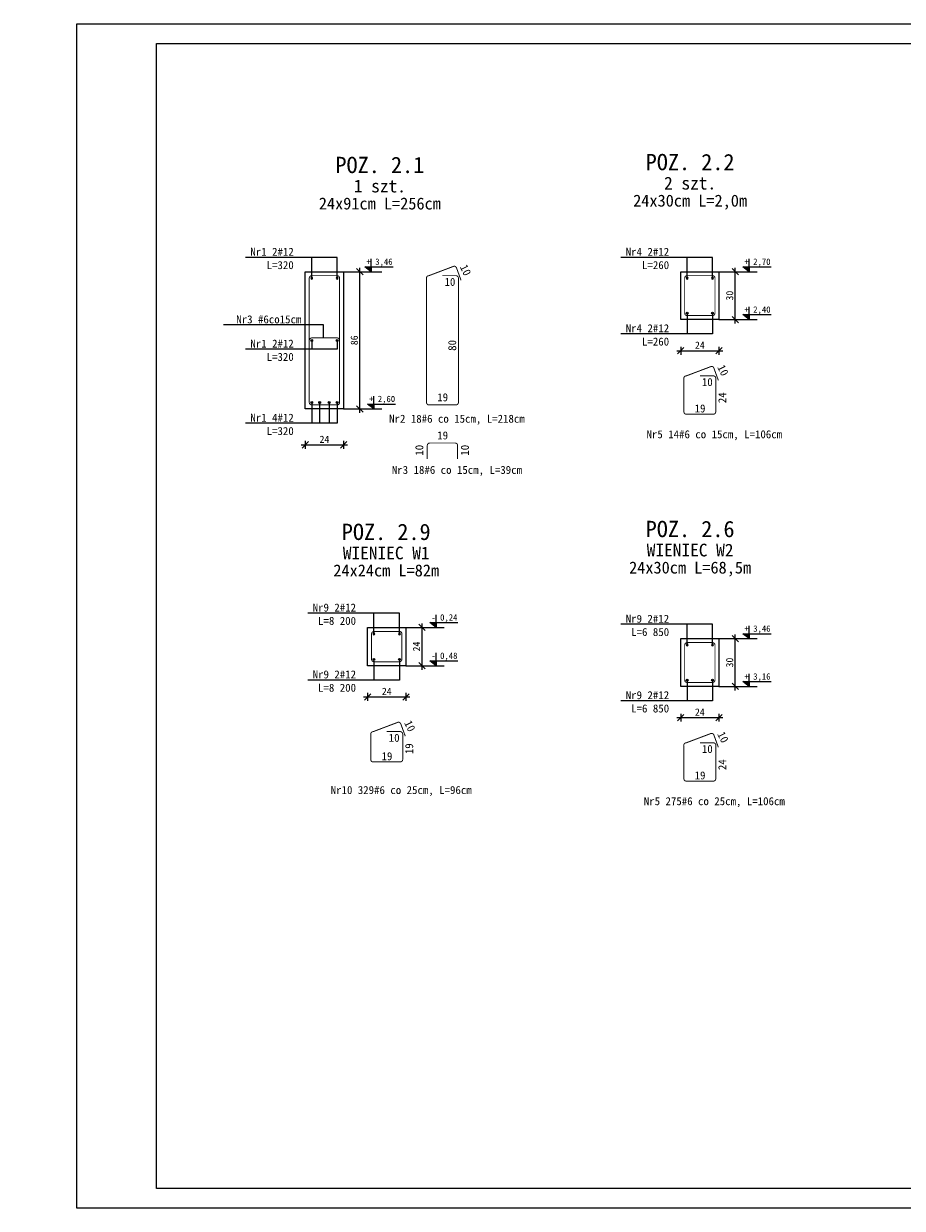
# Model space of a CAD drawing. Header units: millimetres. Extents: x -6343 to 9945, y -9929 to 237.
# Tile 6 of 43: x -4877 to -4326, y -9929 to -9186. Entities that reach past the tile are written whole.
import ezdxf
from ezdxf import colors
from ezdxf.entities.mleader import LeaderData, LeaderLine
from ezdxf.enums import TextEntityAlignment as Align
from ezdxf.math import Vec2, Vec3

# ---------------------------------------------------------------- set-up
doc = ezdxf.new("R2010")
doc.units = ezdxf.units.MM
doc.layers.add('_k_beton', color=21, linetype='Continuous')
doc.layers.add('AutoCAD_Structural_Detailing_pręt wyrzucony_', color=7, linetype='Continuous')
for name, color, linetype, lineweight in [('_k_opis', 7, 'Continuous', 13), ('_k_tabela', 7, 'Continuous', 13), ('_k_widok', 7, 'Continuous', 18), ('_k_wymiar', 7, 'Continuous', 9), ('_k_zbrojenie', 2, 'Continuous', 25)]:
    doc.layers.add(name, color=color, linetype=linetype, lineweight=lineweight)
doc.styles.add('GENERATED_STYLE_1', font='MS Gothic.ttf')
doc.styles.add('Katarzyna', font='MS Gothic.ttf')
doc.dimstyles.new('1 - 20   (cm)', dxfattribs={"dimscale": 5, "dimtxt": 0.9, "dimasz": 0.8, "dimexe": 0.5, "dimexo": 0.5, "dimgap": 0.25, "dimtad": 1, "dimdec": 1, "dimzin": 12, "dimdsep": 46, "dimtxsty": 'GENERATED_STYLE_1', "dimblk1": 'OBLIQUE', "dimblk2": 'OBLIQUE', "dimsah": 1, "dimcen": 0, "dimdle": 0.5, "dimclrd": 256, "dimclre": 256, "dimclrt": 4, "dimazin": 0, "dimtfac": 0.75, "dimtdec": 1, "dimtix": 1, "dimtmove": 1, "dimatfit": 3, "dimldrblk": 'OBLIQUE', "dimfxl": 0.5, "dimfxlon": 1, "dimtvp": 0.75, "dimtolj": 1, "dimtzin": 0, "dimarcsym": 0})

# ---------------------------------------------------------------- blocks, each defined once
blk = doc.blocks.new('FI12')
at = {"layer": '_k_zbrojenie', "ltscale": 3}
h = blk.add_hatch(color=256, dxfattribs=at)
h.dxf.hatch_style = 1
h.paths.add_polyline_path([(-0.6, 0, 1), (0.6, 0, 1)])
blk.add_circle((0, 0), 0.6, dxfattribs=at)
blk = doc.blocks.new('_None')
blk = doc.blocks.new('_OBLIQUE')
at = {"color": 0, "linetype": 'ByBlock'}
blk.add_line((-0.5, -0.5), (0.5, 0.5), dxfattribs=at)
blk = doc.blocks.new('*D107')
at = {"layer": '_k_wymiar', "lineweight": -2, "ltscale": 2, "transparency": 16777216}
for p, q in [((-4703.35, -9450.21), (-4674.35, -9450.21)), ((-4700.85, -9447.71), (-4700.85, -9452.71)), ((-4676.85, -9447.71), (-4676.85, -9452.71))]:
    blk.add_line(p, q, dxfattribs=at)
at = {"layer": 'Defpoints', "color": 0, "ltscale": 2, "transparency": 16777216}
for p in [(-4700.85, -9427.45), (-4676.85, -9427.45), (-4676.85, -9450.21)]:
    blk.add_point(p, dxfattribs=at)
at = {"layer": '_k_wymiar', "lineweight": -2, "ltscale": 2, "transparency": 16777216, "xscale": 4, "yscale": 4, "zscale": 4, "rotation": 180}
blk.add_blockref('_OBLIQUE', (-4700.85, -9450.21), dxfattribs=at)
at = {"layer": '_k_wymiar', "lineweight": -2, "ltscale": 2, "transparency": 16777216, "xscale": 4, "yscale": 4, "zscale": 4}
blk.add_blockref('_OBLIQUE', (-4676.85, -9450.21), dxfattribs=at)
at = {"layer": '_k_wymiar', "color": 4, "ltscale": 2, "transparency": 16777216, "insert": (-4688.85, -9446.71), "char_height": 4.5, "attachment_point": 5, "style": 'GENERATED_STYLE_1'}
blk.add_mtext('\\A1;24', dxfattribs=at)
blk = doc.blocks.new('*D108')
at = {"layer": '_k_wymiar', "lineweight": -2, "ltscale": 1.5, "transparency": 16777216}
for p, q in [((-4666.65, -9430.18), (-4666.65, -9339.18)), ((-4669.15, -9341.68), (-4664.15, -9341.68)), ((-4669.15, -9427.68), (-4664.15, -9427.68))]:
    blk.add_line(p, q, dxfattribs=at)
at = {"layer": 'Defpoints', "color": 0, "ltscale": 1.5, "transparency": 16777216}
for p in [(-4676.85, -9341.68), (-4666.65, -9341.68), (-4676.85, -9427.68)]:
    blk.add_point(p, dxfattribs=at)
at = {"layer": '_k_wymiar', "lineweight": -2, "ltscale": 1.5, "transparency": 16777216, "xscale": 4, "yscale": 4, "zscale": 4}
for p, rotation in [((-4666.65, -9341.68), 90), ((-4666.65, -9427.68), 270)]:
    blk.add_blockref('_OBLIQUE', p, dxfattribs=dict(at, rotation=rotation))
at = {"layer": '_k_wymiar', "color": 4, "ltscale": 1.5, "transparency": 16777216, "insert": (-4670.15, -9384.68), "char_height": 4.5, "attachment_point": 5, "rotation": 90, "style": 'GENERATED_STYLE_1'}
blk.add_mtext('\\A1;86', dxfattribs=at)
blk = doc.blocks.new('*U5')
blk.add_hatch(color=256).paths.add_polyline_path([(0, 0.153), (-0.198, 0.153), (0, 0)])
at = {"layer": '_k_wymiar'}
blk.add_line((0, 0.153), (0, 0.4), dxfattribs=at)
blk.add_lwpolyline([(0, 0.153), (0, 0), (-0.198, 0.153), (0.685, 0.153)], dxfattribs=at)
at = {"layer": '_k_wymiar', "style": 'GENERATED_STYLE_1'}
blk.add_attdef('%%P_0.00', text='', height=0.2, dxfattribs=at).set_placement((-0.146, 0.153), align=Align.BOTTOM_LEFT)
blk = doc.blocks.new('*D167')
at = {"layer": '_k_wymiar', "lineweight": -2, "ltscale": 1.5, "transparency": 16777216}
for p, q in [((-4661.78, -9605.71), (-4661.78, -9610.71)), ((-4637.78, -9605.71), (-4637.78, -9610.71)), ((-4664.28, -9608.21), (-4635.28, -9608.21))]:
    blk.add_line(p, q, dxfattribs=at)
at = {"layer": 'Defpoints', "color": 0, "ltscale": 1.5, "transparency": 16777216}
for p in [(-4661.78, -9588.66), (-4637.78, -9588.66), (-4637.78, -9608.21)]:
    blk.add_point(p, dxfattribs=at)
at = {"layer": '_k_wymiar', "lineweight": -2, "ltscale": 1.5, "transparency": 16777216, "xscale": 4, "yscale": 4, "zscale": 4, "rotation": 180}
blk.add_blockref('_OBLIQUE', (-4661.78, -9608.21), dxfattribs=at)
at = {"layer": '_k_wymiar', "lineweight": -2, "ltscale": 1.5, "transparency": 16777216, "xscale": 4, "yscale": 4, "zscale": 4}
blk.add_blockref('_OBLIQUE', (-4637.78, -9608.21), dxfattribs=at)
at = {"layer": '_k_wymiar', "color": 4, "ltscale": 1.5, "transparency": 16777216, "insert": (-4649.78, -9604.71), "char_height": 4.5, "attachment_point": 5, "style": 'GENERATED_STYLE_1'}
blk.add_mtext('\\A1;24', dxfattribs=at)
blk = doc.blocks.new('*D168')
at = {"layer": '_k_wymiar', "lineweight": -2, "ltscale": 1.5, "transparency": 16777216}
for p, q in [((-4627.59, -9591.16), (-4627.59, -9562.16)), ((-4630.09, -9564.66), (-4625.09, -9564.66)), ((-4630.09, -9588.66), (-4625.09, -9588.66))]:
    blk.add_line(p, q, dxfattribs=at)
at = {"layer": 'Defpoints', "color": 0, "ltscale": 1.5, "transparency": 16777216}
for p in [(-4637.78, -9564.66), (-4627.59, -9564.66), (-4637.78, -9588.66)]:
    blk.add_point(p, dxfattribs=at)
at = {"layer": '_k_wymiar', "lineweight": -2, "ltscale": 1.5, "transparency": 16777216, "xscale": 4, "yscale": 4, "zscale": 4}
for p, rotation in [((-4627.59, -9564.66), 90), ((-4627.59, -9588.66), 270)]:
    blk.add_blockref('_OBLIQUE', p, dxfattribs=dict(at, rotation=rotation))
at = {"layer": '_k_wymiar', "color": 4, "ltscale": 1.5, "transparency": 16777216, "insert": (-4631.09, -9576.66), "char_height": 4.5, "attachment_point": 5, "rotation": 90, "style": 'GENERATED_STYLE_1'}
blk.add_mtext('\\A1;24', dxfattribs=at)
blk = doc.blocks.new('*D169')
at = {"layer": '_k_wymiar', "lineweight": -2, "ltscale": 1.5, "transparency": 16777216}
for p, q in [((-4467.93, -9391.24), (-4438.93, -9391.24)), ((-4465.43, -9388.74), (-4465.43, -9393.74)), ((-4441.43, -9388.74), (-4441.43, -9393.74))]:
    blk.add_line(p, q, dxfattribs=at)
at = {"layer": 'Defpoints', "color": 0, "ltscale": 1.5, "transparency": 16777216}
for p in [(-4465.43, -9371.68), (-4441.43, -9371.68), (-4441.43, -9391.24)]:
    blk.add_point(p, dxfattribs=at)
at = {"layer": '_k_wymiar', "lineweight": -2, "ltscale": 1.5, "transparency": 16777216, "xscale": 4, "yscale": 4, "zscale": 4, "rotation": 180}
blk.add_blockref('_OBLIQUE', (-4465.43, -9391.24), dxfattribs=at)
at = {"layer": '_k_wymiar', "lineweight": -2, "ltscale": 1.5, "transparency": 16777216, "xscale": 4, "yscale": 4, "zscale": 4}
blk.add_blockref('_OBLIQUE', (-4441.43, -9391.24), dxfattribs=at)
at = {"layer": '_k_wymiar', "color": 4, "ltscale": 1.5, "transparency": 16777216, "insert": (-4453.43, -9387.74), "char_height": 4.5, "attachment_point": 5, "style": 'GENERATED_STYLE_1'}
blk.add_mtext('\\A1;24', dxfattribs=at)
blk = doc.blocks.new('*D170')
at = {"layer": '_k_wymiar', "lineweight": -2, "ltscale": 1.5, "transparency": 16777216}
for p, q in [((-4431.23, -9374.18), (-4431.23, -9339.18)), ((-4433.73, -9341.68), (-4428.73, -9341.68)), ((-4433.73, -9371.68), (-4428.73, -9371.68))]:
    blk.add_line(p, q, dxfattribs=at)
at = {"layer": 'Defpoints', "color": 0, "ltscale": 1.5, "transparency": 16777216}
for p in [(-4441.43, -9341.68), (-4431.23, -9341.68), (-4441.43, -9371.68)]:
    blk.add_point(p, dxfattribs=at)
at = {"layer": '_k_wymiar', "lineweight": -2, "ltscale": 1.5, "transparency": 16777216, "xscale": 4, "yscale": 4, "zscale": 4}
for p, rotation in [((-4431.23, -9341.68), 90), ((-4431.23, -9371.68), 270)]:
    blk.add_blockref('_OBLIQUE', p, dxfattribs=dict(at, rotation=rotation))
at = {"layer": '_k_wymiar', "color": 4, "ltscale": 1.5, "transparency": 16777216, "insert": (-4434.73, -9356.68), "char_height": 4.5, "attachment_point": 5, "rotation": 90, "style": 'GENERATED_STYLE_1'}
blk.add_mtext('\\A1;30', dxfattribs=at)
blk = doc.blocks.new('*D173')
at = {"layer": '_k_wymiar', "lineweight": -2, "ltscale": 1.5, "transparency": 16777216}
for p, q in [((-4467.93, -9621.21), (-4438.93, -9621.21)), ((-4465.43, -9618.71), (-4465.43, -9623.71)), ((-4441.43, -9618.71), (-4441.43, -9623.71))]:
    blk.add_line(p, q, dxfattribs=at)
at = {"layer": 'Defpoints', "color": 0, "ltscale": 1.5, "transparency": 16777216}
for p in [(-4465.43, -9601.66), (-4441.43, -9601.66), (-4441.43, -9621.21)]:
    blk.add_point(p, dxfattribs=at)
at = {"layer": '_k_wymiar', "lineweight": -2, "ltscale": 1.5, "transparency": 16777216, "xscale": 4, "yscale": 4, "zscale": 4, "rotation": 180}
blk.add_blockref('_OBLIQUE', (-4465.43, -9621.21), dxfattribs=at)
at = {"layer": '_k_wymiar', "lineweight": -2, "ltscale": 1.5, "transparency": 16777216, "xscale": 4, "yscale": 4, "zscale": 4}
blk.add_blockref('_OBLIQUE', (-4441.43, -9621.21), dxfattribs=at)
at = {"layer": '_k_wymiar', "color": 4, "ltscale": 1.5, "transparency": 16777216, "insert": (-4453.43, -9617.71), "char_height": 4.5, "attachment_point": 5, "style": 'GENERATED_STYLE_1'}
blk.add_mtext('\\A1;24', dxfattribs=at)
blk = doc.blocks.new('*D174')
at = {"layer": '_k_wymiar', "lineweight": -2, "ltscale": 1.5, "transparency": 16777216}
for p, q in [((-4431.23, -9604.16), (-4431.23, -9569.16)), ((-4433.73, -9571.66), (-4428.73, -9571.66)), ((-4433.73, -9601.66), (-4428.73, -9601.66))]:
    blk.add_line(p, q, dxfattribs=at)
at = {"layer": 'Defpoints', "color": 0, "ltscale": 1.5, "transparency": 16777216}
for p in [(-4441.43, -9571.66), (-4431.23, -9571.66), (-4441.43, -9601.66)]:
    blk.add_point(p, dxfattribs=at)
at = {"layer": '_k_wymiar', "lineweight": -2, "ltscale": 1.5, "transparency": 16777216, "xscale": 4, "yscale": 4, "zscale": 4}
for p, rotation in [((-4431.23, -9571.66), 90), ((-4431.23, -9601.66), 270)]:
    blk.add_blockref('_OBLIQUE', p, dxfattribs=dict(at, rotation=rotation))
at = {"layer": '_k_wymiar', "color": 4, "ltscale": 1.5, "transparency": 16777216, "insert": (-4434.73, -9586.66), "char_height": 4.5, "attachment_point": 5, "rotation": 90, "style": 'GENERATED_STYLE_1'}
blk.add_mtext('\\A1;30', dxfattribs=at)

msp = doc.modelspace()

# ---------------------------------------------------------------- linework, layer by layer
at = {"layer": '_k_beton', "ltscale": 2}
msp.add_lwpolyline([(-4700.85, -9341.68), (-4676.85, -9341.68), (-4676.85, -9427.68), (-4700.85, -9427.68)], close=True, dxfattribs=at)
at = {"layer": '_k_beton', "ltscale": 3}
for points in [[(-4465.43, -9341.68), (-4441.43, -9341.68), (-4441.43, -9371.68), (-4465.43, -9371.68)], [(-4661.78, -9564.66), (-4637.78, -9564.66), (-4637.78, -9588.66), (-4661.78, -9588.66)], [(-4465.43, -9571.66), (-4441.43, -9571.66), (-4441.43, -9601.66), (-4465.43, -9601.66)]]:
    msp.add_lwpolyline(points, close=True, dxfattribs=at)
at = {"layer": '_k_opis', "ltscale": 3}
for points in [[(-4680.85, -9345.68), (-4680.85, -9332.72), (-4697.85, -9332.72)], [(-4445.43, -9345.68), (-4445.43, -9332.72), (-4462.43, -9332.72)], [(-4445.43, -9367.68), (-4445.43, -9380.64), (-4462.43, -9380.64)], [(-4680.85, -9384.8), (-4680.85, -9390.26), (-4697.85, -9390.26)], [(-4680.85, -9423.75), (-4680.85, -9436.71), (-4697.85, -9436.71)], [(-4691.85, -9423.75), (-4691.85, -9436.71)], [(-4685.79, -9423.75), (-4685.79, -9436.71)], [(-4641.78, -9568.66), (-4641.78, -9555.7), (-4658.78, -9555.7)], [(-4445.43, -9575.66), (-4445.43, -9562.7), (-4462.43, -9562.7)], [(-4641.78, -9584.66), (-4641.78, -9597.61), (-4658.78, -9597.61)], [(-4445.43, -9597.66), (-4445.43, -9610.61), (-4462.43, -9610.61)]]:
    msp.add_lwpolyline(points, dxfattribs=at)
at = {"layer": '_k_opis', "ltscale": 2}
for points in [[(-4676.85, -9341.68), (-4652.91, -9341.68)], [(-4441.43, -9341.68), (-4417.49, -9341.68)], [(-4441.43, -9371.68), (-4417.49, -9371.68)], [(-4676.85, -9427.68), (-4652.91, -9427.68)], [(-4637.78, -9564.66), (-4613.85, -9564.66)], [(-4441.43, -9571.66), (-4417.49, -9571.66)], [(-4637.78, -9588.66), (-4613.85, -9588.66)], [(-4441.43, -9601.66), (-4417.49, -9601.66)]]:
    msp.add_lwpolyline(points, dxfattribs=at)
at = {"layer": '_k_tabela', "ltscale": 10}
for points in [[(-3794.12, -9186.24), (-3794.12, -9928.74), (-4844.12, -9928.74), (-4844.12, -9186.24)], [(-3806.62, -9198.74), (-3806.62, -9916.24), (-4794.12, -9916.24), (-4794.12, -9198.74)]]:
    msp.add_lwpolyline(points, close=True, dxfattribs=at)
at = {"layer": '_k_zbrojenie', "color": 4, "ltscale": 3, "const_width": 0.6}
for points in [[(-4614.84, -9344.18), (-4606.34, -9344.18, -0.414214), (-4604.84, -9345.68), (-4604.84, -9423.68, -0.414214), (-4606.34, -9425.18), (-4623.34, -9425.18, -0.414214), (-4624.84, -9423.68), (-4624.84, -9346.1, -0.472657), (-4623.34, -9344.18), (-4607.96, -9338.36, -0.414214), (-4606.04, -9339.26), (-4603.2, -9347.06)], [(-4698.35, -9393.22), (-4698.35, -9384.72, -0.414214), (-4696.85, -9383.22), (-4680.85, -9383.22, -0.414214), (-4679.35, -9384.72), (-4679.35, -9393.22)], [(-4453.43, -9406.99), (-4444.93, -9406.99, -0.414214), (-4443.43, -9408.49), (-4443.43, -9429.49, -0.414214), (-4444.93, -9430.99), (-4461.93, -9430.99, -0.414214), (-4463.43, -9429.49), (-4463.43, -9408.92, -0.472657), (-4461.93, -9406.99), (-4446.55, -9401.18, -0.414214), (-4444.63, -9402.08), (-4441.79, -9409.87)], [(-4624.34, -9459.07), (-4624.34, -9450.57, -0.414214), (-4622.84, -9449.07), (-4606.84, -9449.07, -0.414214), (-4605.34, -9450.57), (-4605.34, -9459.07)], [(-4649.78, -9629.97), (-4641.28, -9629.97, -0.414214), (-4639.78, -9631.47), (-4639.78, -9647.47, -0.414214), (-4641.28, -9648.97), (-4658.28, -9648.97, -0.414214), (-4659.78, -9647.47), (-4659.78, -9631.89, -0.472657), (-4658.28, -9629.97), (-4642.91, -9624.16, -0.414214), (-4640.99, -9625.05), (-4638.15, -9632.85)], [(-4453.43, -9636.97), (-4444.93, -9636.97, -0.414214), (-4443.43, -9638.47), (-4443.43, -9659.47, -0.414214), (-4444.93, -9660.97), (-4461.93, -9660.97, -0.414214), (-4463.43, -9659.47), (-4463.43, -9638.89, -0.472657), (-4461.93, -9636.97), (-4446.55, -9631.16, -0.414214), (-4444.63, -9632.05), (-4441.79, -9639.85)]]:
    msp.add_lwpolyline(points, format="xyb", dxfattribs=at)
for points in [[(-4696.85, -9344.18), (-4680.85, -9344.18, -0.414214), (-4679.35, -9345.68), (-4679.35, -9423.68, -0.414214), (-4680.85, -9425.18), (-4696.85, -9425.18, -0.414214), (-4698.35, -9423.68), (-4698.35, -9345.68, -0.414214)], [(-4461.43, -9344.18), (-4445.43, -9344.18, -0.414214), (-4443.93, -9345.68), (-4443.93, -9367.68, -0.414214), (-4445.43, -9369.18), (-4461.43, -9369.18, -0.414214), (-4462.93, -9367.68), (-4462.93, -9345.68, -0.414214)], [(-4657.78, -9567.16), (-4641.78, -9567.16, -0.414214), (-4640.28, -9568.66), (-4640.28, -9584.66, -0.414214), (-4641.78, -9586.16), (-4657.78, -9586.16, -0.414214), (-4659.28, -9584.66), (-4659.28, -9568.66, -0.414214)], [(-4461.43, -9574.16), (-4445.43, -9574.16, -0.414214), (-4443.93, -9575.66), (-4443.93, -9597.66, -0.414214), (-4445.43, -9599.16), (-4461.43, -9599.16, -0.414214), (-4462.93, -9597.66), (-4462.93, -9575.66, -0.414214)]]:
    msp.add_lwpolyline(points, format="xyb", close=True, dxfattribs=at)

# ---------------------------------------------------------------- block references
at = {"layer": '_k_wymiar', "xscale": 19.9999995, "yscale": 19.9999995, "zscale": 19.9999995}
for p, values in [((-4659.52, -9341.68), {'%%P_0.00': '+ 3,46'}), ((-4422.49, -9341.68), {'%%P_0.00': '+ 2,70'}), ((-4422.49, -9371.68), {'%%P_0.00': '+ 2,40'}), ((-4657.91, -9427.68), {'%%P_0.00': '+ 2,60'}), ((-4618.85, -9564.66), {'%%P_0.00': '- 0,24'}), ((-4422.49, -9571.66), {'%%P_0.00': '+ 3,46'}), ((-4618.85, -9588.66), {'%%P_0.00': '- 0,48'}), ((-4422.49, -9601.66), {'%%P_0.00': '+ 3,16'})]:
    msp.add_blockref('*U5', p, dxfattribs=at).add_auto_attribs(values)
at = {"layer": '_k_zbrojenie', "xscale": -1, "rotation": 180}
for p in [(-4696.85, -9345.68), (-4680.85, -9345.68), (-4461.43, -9345.68), (-4445.43, -9345.68), (-4657.78, -9568.66), (-4641.78, -9568.66), (-4461.43, -9575.66), (-4445.43, -9575.66)]:
    msp.add_blockref('FI12', p, dxfattribs=at)
at = {"layer": '_k_zbrojenie'}
for p in [(-4461.43, -9367.68), (-4445.43, -9367.68), (-4696.85, -9384.8), (-4680.85, -9384.8), (-4696.85, -9423.75), (-4691.85, -9423.75), (-4685.85, -9423.75), (-4680.85, -9423.75), (-4657.78, -9584.66), (-4641.78, -9584.66), (-4461.43, -9597.66), (-4445.43, -9597.66)]:
    msp.add_blockref('FI12', p, dxfattribs=at)

# ---------------------------------------------------------------- texts
at = {"layer": '_k_opis', "ltscale": 5, "char_height": 5, "attachment_point": 1, "style": 'Katarzyna'}
for s, insert in [('\\pi1013.5;{\\fMS Gothic|b1|i0|c238|p49;\\H3x;ZBROJENIE ELEMENTÓW ŻELBETOWYCH\\P\\pi1203.2,l20,t1238.2;\\fMS Gothic|b0|i0|c238|p49;\\H0.8x;-^IFUNDAMENTY\\P\\pi1238.6,l0,tz;SKALA 1:25}', (-6344.94, -9209.65)), ('\\pi1013.5;{\\fMS Gothic|b1|i0|c238|p49;\\H3x;ZBROJENIE ELEMENTÓW ŻELBETOWYCH\\P\\pi1105.5;\\fMS Gothic|b0|i0|c238|p49;\\H0.8x;-PODCIĄGI, NADPROŻA, WIEŃCE\\P\\pi1238.6;SKALA 1:25}', (-5131.24, -9209.65))]:
    msp.add_mtext_dynamic_manual_height_columns(s, width=1315.029, gutter_width=25, heights=[0], dxfattribs=dict(at, insert=insert))
at = {"layer": '_k_opis', "char_height": 5, "width": 137.5479, "attachment_point": 8, "line_spacing_factor": 0.84, "style": 'GENERATED_STYLE_1'}
for s, insert in [('\\pt50;{\\fMS Gothic|b1|i0|c238|p49;\\H2.048x;POZ. 2.1\\P\\fMS Gothic|b0|i0|c238|p49;\\H0.78125x;1 szt.\\P\\H0.9375x;24x91cm L=256cm}', (-4654.11, -9302.83)), ('\\pt50;{\\fMS Gothic|b1|i0|c238|p49;\\H2.048x;POZ. 2.2\\P\\fMS Gothic|b0|i0|c238|p49;\\H0.78125x;2 szt.\\P\\H0.9375x;24x30cm L=2,0m}', (-4459.53, -9302.83)), ('\\pt50;{\\fMS Gothic|b1|i0|c238|p49;\\H2.048x;POZ. 2.9\\P\\fMS Gothic|b0|i0|c238|p49;\\H0.78125x;WIENIEC W1\\P\\H0.9375x;24x24cm L=82m}', (-4650.11, -9532.81)), ('\\pt50;{\\fMS Gothic|b1|i0|c238|p49;\\H2.048x;POZ. 2.6\\P\\fMS Gothic|b0|i0|c238|p49;\\H0.78125x;WIENIEC W2\\P\\H0.9375x;24x30cm L=68,5m}', (-4459.53, -9532.81))]:
    msp.add_mtext(s, dxfattribs=dict(at, insert=insert))
at = {"layer": '_k_opis', "char_height": 5, "width": 108.015, "attachment_point": 8, "style": 'GENERATED_STYLE_1'}
for s, insert in [('{\\fMS Gothic|b1|i0|c238|p49;Nr2\\fMS Gothic|b0|i0|c128|p49; 18#6 co 1}5{\\fMS Gothic|b0|i0|c128|p49;cm, L=}218{\\fMS Gothic|b0|i0|c128|p49;cm}', (-4605.76, -9437.63)), ('{\\fMS Gothic|b1|i0|c238|p49;Nr5\\fMS Gothic|b0|i0|c128|p49; }14{\\fMS Gothic|b0|i0|c128|p49;#6 co }15{\\fMS Gothic|b0|i0|c128|p49;cm, L=}106{\\fMS Gothic|b0|i0|c128|p49;cm}', (-4444.35, -9447.38)), ('{\\fMS Gothic|b1|i0|c238|p49;Nr3\\fMS Gothic|b0|i0|c128|p49; 18#6 co 1}5{\\fMS Gothic|b0|i0|c128|p49;cm, L=39cm}', (-4605.76, -9469.71)), ('{\\fMS Gothic|b1|i0|c238|p49;Nr10\\fMS Gothic|b0|i0|c128|p49; }329{\\fMS Gothic|b0|i0|c128|p49;#6 co }25{\\fMS Gothic|b0|i0|c128|p49;cm, L=96cm}', (-4640.71, -9670.36)), ('{\\fMS Gothic|b1|i0|c238|p49;Nr5\\fMS Gothic|b0|i0|c128|p49; }275{\\fMS Gothic|b0|i0|c128|p49;#6 co }25{\\fMS Gothic|b0|i0|c128|p49;cm, L=}106{\\fMS Gothic|b0|i0|c128|p49;cm}', (-4444.35, -9677.36))]:
    msp.add_mtext(s, dxfattribs=dict(at, insert=insert))
at = {"layer": '_k_widok', "ltscale": 0.1, "insert": (-5248.08, -9644.7), "char_height": 7.5, "attachment_point": 1, "style": 'GENERATED_STYLE_1'}
msp.add_mtext_dynamic_manual_height_columns('\\A1;{\\fMS Gothic|b0|i0|c128|p49;BETON: ^IC}20/25{\\fMS Gothic|b0|i0|c128|p49; (B2}5{\\fMS Gothic|b0|i0|c128|p49;)\\PCHUDY BETON:^IC8/10  (B10)\\P\\pi-60,l60,t60;STAL:^IAIIIN (RB500SP)\\P\\pi0,l0,tz;OTULINA:^I50mm}', width=569.6838, gutter_width=1000, heights=[0], dxfattribs=at)
at = {"layer": 'AutoCAD_Structural_Detailing_pręt wyrzucony_', "color": 4, "style": 'GENERATED_STYLE_1'}
for s, rotation, p in [('10', 296.63293, (-4604.06, -9338.72)), ('80', 90, (-4606.24, -9391.28)), ('10', 296.63293, (-4442.65, -9401.53)), ('24', 90, (-4436.84, -9424.12)), ('10', 90, (-4626.88, -9457)), ('10', 90, (-4598.29, -9457)), ('10', 296.63293, (-4639.01, -9624.51)), ('10', 296.63293, (-4442.65, -9631.51)), ('19', 90, (-4633.2, -9644.1)), ('24', 90, (-4436.84, -9654.1))]:
    msp.add_text(s, height=5, rotation=rotation, dxfattribs=at).set_placement(p)
for s, p in [('10', (-4613.56, -9350.56)), ('10', (-4452.15, -9413.37)), ('19', (-4618.11, -9422.91)), ('19', (-4456.7, -9429.91)), ('19', (-4618.11, -9446.8)), ('10', (-4648.51, -9636.35)), ('19', (-4653.06, -9647.89)), ('10', (-4452.15, -9643.35)), ('19', (-4456.7, -9659.89))]:
    msp.add_text(s, height=5, dxfattribs=at).set_placement(p)

# ---------------------------------------------------------------- dimensions: what is measured, and where the dimension line sits
at = {"layer": '_k_wymiar', "ltscale": 1.5}
for base, p1, p2, picture, middle in [((-4666.65, -9341.68), (-4676.85, -9427.68), (-4676.85, -9341.68), '*D108', (-4670.15, -9384.68)), ((-4431.23, -9341.68), (-4441.43, -9371.68), (-4441.43, -9341.68), '*D170', (-4434.73, -9356.68)), ((-4627.59, -9564.66), (-4637.78, -9588.66), (-4637.78, -9564.66), '*D168', (-4631.09, -9576.66)), ((-4431.23, -9571.66), (-4441.43, -9601.66), (-4441.43, -9571.66), '*D174', (-4434.73, -9586.66))]:
    dim = msp.add_linear_dim(base=base, p1=p1, p2=p2, angle=90, dimstyle='1 - 20   (cm)', dxfattribs=at)
    dim.commit()
    dim.dimension.update_dxf_attribs({"geometry": picture, "text_midpoint": middle})
for base, p1, p2, picture, middle in [((-4441.43, -9391.24), (-4465.43, -9371.68), (-4441.43, -9371.68), '*D169', (-4453.43, -9387.74)), ((-4637.78, -9608.21), (-4661.78, -9588.66), (-4637.78, -9588.66), '*D167', (-4649.78, -9604.71)), ((-4441.43, -9621.21), (-4465.43, -9601.66), (-4441.43, -9601.66), '*D173', (-4453.43, -9617.71))]:
    dim = msp.add_linear_dim(base=base, p1=p1, p2=p2, dimstyle='1 - 20   (cm)', dxfattribs=at)
    dim.commit()
    dim.dimension.update_dxf_attribs({"geometry": picture, "text_midpoint": middle})
at = {"layer": '_k_wymiar', "ltscale": 2}
dim = msp.add_linear_dim(base=(-4676.85, -9450.21), p1=(-4700.85, -9427.45), p2=(-4676.85, -9427.45), dimstyle='1 - 20   (cm)', dxfattribs=at)
dim.commit()
dim.dimension.update_dxf_attribs({"geometry": '*D107', "text_midpoint": (-4688.85, -9446.71)})

# ---------------------------------------------------------------- leaders
at = {"layer": '_k_opis', "ltscale": 0.1}
ml = msp.add_multileader_mtext('Standard', dxfattribs=at)
ml.set_content('{\\fMS Gothic|b1|i0|c238|p49;Nr1 \\fMS Gothic|b0|i0|c128|p49;2#12  L=}320', color=256, style='GENERATED_STYLE_1')
ml.set_leader_properties()
ml.set_arrow_properties(name='NONE')
ml.build(insert=Vec2(0, 0))
ml.multileader.update_dxf_attribs({"text_left_attachment_type": 6, "text_right_attachment_type": 6, "arrow_head_size": 4.5})
ctx = ml.context
ctx.base_point, ctx.char_height, ctx.arrow_head_size, ctx.landing_gap_size, ctx.plane_origin = Vec3(-4734.01, -9332.72), 5, 4.5, 0.5, Vec3(-4414.68, -9208.97)
ctx.left_attachment, ctx.right_attachment, ctx.text_align_type = 6, 6, 2
notes = []
notes.append((ctx, [(0, (1, 1, 0), (-4696.85, -9332.72), (-1, 0), 10.75, [(1, [(-4696.85, -9345.68)], 0, [])])]))
ctx.mtext.insert, ctx.mtext.width, ctx.mtext.alignment, ctx.mtext.flow_direction = Vec3(-4708.1, -9326.72), 30.0171, 3, 5
ml = msp.add_multileader_mtext('Standard', dxfattribs=at)
ml.set_content('{\\fMS Gothic|b1|i0|c238|p49;Nr4 \\fMS Gothic|b0|i0|c128|p49;2#12  L=}260', color=256, style='GENERATED_STYLE_1')
ml.set_leader_properties()
ml.set_arrow_properties(name='NONE')
ml.build(insert=Vec2(0, 0))
ml.multileader.update_dxf_attribs({"text_left_attachment_type": 6, "text_right_attachment_type": 6, "arrow_head_size": 4.5})
ctx = ml.context
ctx.base_point, ctx.char_height, ctx.arrow_head_size, ctx.landing_gap_size, ctx.plane_origin = Vec3(-4498.59, -9332.72), 5, 4.5, 0.5, Vec3(-4179.26, -9208.97)
ctx.left_attachment, ctx.right_attachment, ctx.text_align_type = 6, 6, 2
notes.append((ctx, [(0, (1, 1, 0), (-4461.43, -9332.72), (-1, 0), 10.75, [(1, [(-4461.43, -9345.68)], 0, [])])]))
ctx.mtext.insert, ctx.mtext.width, ctx.mtext.alignment, ctx.mtext.flow_direction = Vec3(-4472.68, -9326.72), 30.0171, 3, 5
ml = msp.add_multileader_mtext('Standard', dxfattribs=at)
ml.set_content('{\\fMS Gothic|b1|i0|c238|p49;Nr3 \\fMS Gothic|b0|i0|c128|p49;#6co1}5{\\fMS Gothic|b0|i0|c128|p49;cm  }', color=256, style='GENERATED_STYLE_1')
ml.set_leader_properties()
ml.set_arrow_properties(name='NONE')
ml.build(insert=Vec2(0, 0))
ml.multileader.update_dxf_attribs({"text_left_attachment_type": 6, "text_right_attachment_type": 6, "arrow_head_size": 4.5})
ctx = ml.context
ctx.base_point, ctx.char_height, ctx.arrow_head_size, ctx.landing_gap_size, ctx.plane_origin = Vec3(-4742.41, -9375.05), 5, 4.5, 0.5, Vec3(-4407.18, -9251.3)
ctx.left_attachment, ctx.right_attachment, ctx.text_align_type = 6, 6, 2
notes.append((ctx, [(0, (1, 1, 0), (-4689.35, -9375.05), (-1, 0), 13.47, [(1, [(-4689.35, -9383.22)], 0, [])])]))
ctx.mtext.insert, ctx.mtext.width, ctx.mtext.alignment, ctx.mtext.flow_direction = Vec3(-4703.32, -9369.05), 48.3366, 3, 5
ml = msp.add_multileader_mtext('Standard', dxfattribs=at)
ml.set_content('{\\fMS Gothic|b1|i0|c238|p49;Nr4 \\fMS Gothic|b0|i0|c128|p49;2#12  L=}260', color=256, style='GENERATED_STYLE_1')
ml.set_leader_properties()
ml.set_arrow_properties(name='NONE')
ml.build(insert=Vec2(0, 0))
ml.multileader.update_dxf_attribs({"text_left_attachment_type": 6, "text_right_attachment_type": 6, "arrow_head_size": 4.5})
ctx = ml.context
ctx.base_point, ctx.char_height, ctx.arrow_head_size, ctx.landing_gap_size, ctx.plane_origin = Vec3(-4498.59, -9380.64), 5, 4.5, 0.5, Vec3(-4179.26, -9504.39)
ctx.left_attachment, ctx.right_attachment, ctx.text_align_type = 6, 6, 2
notes.append((ctx, [(0, (1, 1, 0), (-4461.43, -9380.64), (-1, 0), 10.75, [(1, [(-4461.43, -9367.68)], 0, [])])]))
ctx.mtext.insert, ctx.mtext.width, ctx.mtext.alignment, ctx.mtext.flow_direction = Vec3(-4472.68, -9374.64), 30.0171, 3, 5
ml = msp.add_multileader_mtext('Standard', dxfattribs=at)
ml.set_content('{\\fMS Gothic|b1|i0|c238|p49;Nr1 \\fMS Gothic|b0|i0|c128|p49;2#12  L=}320', color=256, style='GENERATED_STYLE_1')
ml.set_leader_properties()
ml.set_arrow_properties(name='NONE')
ml.build(insert=Vec2(0, 0))
ml.multileader.update_dxf_attribs({"text_left_attachment_type": 6, "text_right_attachment_type": 6, "arrow_head_size": 4.5})
ctx = ml.context
ctx.base_point, ctx.char_height, ctx.arrow_head_size, ctx.landing_gap_size, ctx.plane_origin = Vec3(-4734.01, -9390.26), 5, 4.5, 0.5, Vec3(-4414.68, -9514.01)
ctx.left_attachment, ctx.right_attachment, ctx.text_align_type = 6, 6, 2
notes.append((ctx, [(0, (1, 1, 0), (-4696.85, -9390.26), (-1, 0), 10.75, [(1, [(-4696.85, -9384.8)], 0, [])])]))
ctx.mtext.insert, ctx.mtext.width, ctx.mtext.alignment, ctx.mtext.flow_direction = Vec3(-4708.1, -9384.26), 30.0171, 3, 5
ml = msp.add_multileader_mtext('Standard', dxfattribs=at)
ml.set_content('{\\fMS Gothic|b1|i0|c238|p49;Nr1 \\fMS Gothic|b0|i0|c128|p49;4#12  L=3}20', color=256, style='GENERATED_STYLE_1')
ml.set_leader_properties()
ml.set_arrow_properties(name='NONE')
ml.build(insert=Vec2(0, 0))
ml.multileader.update_dxf_attribs({"text_left_attachment_type": 6, "text_right_attachment_type": 6, "arrow_head_size": 4.5})
ctx = ml.context
ctx.base_point, ctx.char_height, ctx.arrow_head_size, ctx.landing_gap_size, ctx.plane_origin = Vec3(-4734.01, -9436.71), 5, 4.5, 0.5, Vec3(-4414.68, -9560.46)
ctx.left_attachment, ctx.right_attachment, ctx.text_align_type = 6, 6, 2
notes.append((ctx, [(0, (1, 1, 0), (-4696.85, -9436.71), (-1, 0), 10.75, [(1, [(-4696.85, -9423.75)], 0, [])])]))
ctx.mtext.insert, ctx.mtext.width, ctx.mtext.alignment, ctx.mtext.flow_direction = Vec3(-4708.1, -9430.71), 30.0171, 3, 5
ml = msp.add_multileader_mtext('Standard', dxfattribs=at)
ml.set_content('{\\fMS Gothic|b1|i0|c238|p49;Nr9 \\fMS Gothic|b0|i0|c128|p49;2#12  L=}8 200', color=256, style='GENERATED_STYLE_1')
ml.set_leader_properties()
ml.set_arrow_properties(name='NONE')
ml.build(insert=Vec2(0, 0))
ml.multileader.update_dxf_attribs({"text_left_attachment_type": 6, "text_right_attachment_type": 6, "arrow_head_size": 4.5})
ctx = ml.context
ctx.base_point, ctx.char_height, ctx.arrow_head_size, ctx.landing_gap_size, ctx.plane_origin = Vec3(-4694.95, -9555.7), 5, 4.5, 0.5, Vec3(-4375.61, -9431.95)
ctx.left_attachment, ctx.right_attachment, ctx.text_align_type = 6, 6, 2
notes.append((ctx, [(0, (1, 1, 0), (-4657.78, -9555.7), (-1, 0), 10.75, [(1, [(-4657.78, -9568.66)], 0, [])])]))
ctx.mtext.insert, ctx.mtext.width, ctx.mtext.alignment, ctx.mtext.flow_direction = Vec3(-4669.03, -9549.7), 30.0171, 3, 5
ml = msp.add_multileader_mtext('Standard', dxfattribs=at)
ml.set_content('{\\fMS Gothic|b1|i0|c238|p49;Nr9 \\fMS Gothic|b0|i0|c128|p49;2#12  L=}6 850', color=256, style='GENERATED_STYLE_1')
ml.set_leader_properties()
ml.set_arrow_properties(name='NONE')
ml.build(insert=Vec2(0, 0))
ml.multileader.update_dxf_attribs({"text_left_attachment_type": 6, "text_right_attachment_type": 6, "arrow_head_size": 4.5})
ctx = ml.context
ctx.base_point, ctx.char_height, ctx.arrow_head_size, ctx.landing_gap_size, ctx.plane_origin = Vec3(-4498.59, -9562.7), 5, 4.5, 0.5, Vec3(-4179.26, -9438.95)
ctx.left_attachment, ctx.right_attachment, ctx.text_align_type = 6, 6, 2
notes.append((ctx, [(0, (1, 1, 0), (-4461.43, -9562.7), (-1, 0), 10.75, [(1, [(-4461.43, -9575.66)], 0, [])])]))
ctx.mtext.insert, ctx.mtext.width, ctx.mtext.alignment, ctx.mtext.flow_direction = Vec3(-4472.68, -9556.7), 30.0171, 3, 5
ml = msp.add_multileader_mtext('Standard', dxfattribs=at)
ml.set_content('{\\fMS Gothic|b1|i0|c238|p49;Nr9 \\fMS Gothic|b0|i0|c128|p49;2#12  L=}8 2{\\fMS Gothic|b0|i0|c128|p49;00}', color=256, style='GENERATED_STYLE_1')
ml.set_leader_properties()
ml.set_arrow_properties(name='NONE')
ml.build(insert=Vec2(0, 0))
ml.multileader.update_dxf_attribs({"text_left_attachment_type": 6, "text_right_attachment_type": 6, "arrow_head_size": 4.5})
ctx = ml.context
ctx.base_point, ctx.char_height, ctx.arrow_head_size, ctx.landing_gap_size, ctx.plane_origin = Vec3(-4694.95, -9597.61), 5, 4.5, 0.5, Vec3(-4375.61, -9721.37)
ctx.left_attachment, ctx.right_attachment, ctx.text_align_type = 6, 6, 2
notes.append((ctx, [(0, (1, 1, 0), (-4657.78, -9597.61), (-1, 0), 10.75, [(1, [(-4657.78, -9584.66)], 0, [])])]))
ctx.mtext.insert, ctx.mtext.width, ctx.mtext.alignment, ctx.mtext.flow_direction = Vec3(-4669.03, -9591.61), 30.0171, 3, 5
ml = msp.add_multileader_mtext('Standard', dxfattribs=at)
ml.set_content('{\\fMS Gothic|b1|i0|c238|p49;Nr9 \\fMS Gothic|b0|i0|c128|p49;2#12  L=}6 850', color=256, style='GENERATED_STYLE_1')
ml.set_leader_properties()
ml.set_arrow_properties(name='NONE')
ml.build(insert=Vec2(0, 0))
ml.multileader.update_dxf_attribs({"text_left_attachment_type": 6, "text_right_attachment_type": 6, "arrow_head_size": 4.5})
ctx = ml.context
ctx.base_point, ctx.char_height, ctx.arrow_head_size, ctx.landing_gap_size, ctx.plane_origin = Vec3(-4498.59, -9610.61), 5, 4.5, 0.5, Vec3(-4179.26, -9734.37)
ctx.left_attachment, ctx.right_attachment, ctx.text_align_type = 6, 6, 2
notes.append((ctx, [(0, (1, 1, 0), (-4461.43, -9610.61), (-1, 0), 10.75, [(1, [(-4461.43, -9597.66)], 0, [])])]))
ctx.mtext.insert, ctx.mtext.width, ctx.mtext.alignment, ctx.mtext.flow_direction = Vec3(-4472.68, -9604.61), 30.0171, 3, 5
for ctx, leaders in notes:
    for number, flags, end, landing, length, lines in leaders:
        leader = LeaderData()
        leader.index, (leader.has_last_leader_line, leader.has_dogleg_vector, leader.attachment_direction) = number, flags
        leader.last_leader_point, leader.dogleg_vector, leader.dogleg_length = Vec3(end), Vec3(landing), length
        for number, points, colour, breaks in lines:
            line = LeaderLine()
            line.index, line.vertices, line.color, line.breaks = number, Vec3.list(points), colors.encode_raw_color(colour), breaks
            leader.lines.append(line)
        ctx.leaders.append(leader)

doc.saveas('drawing.dxf')
